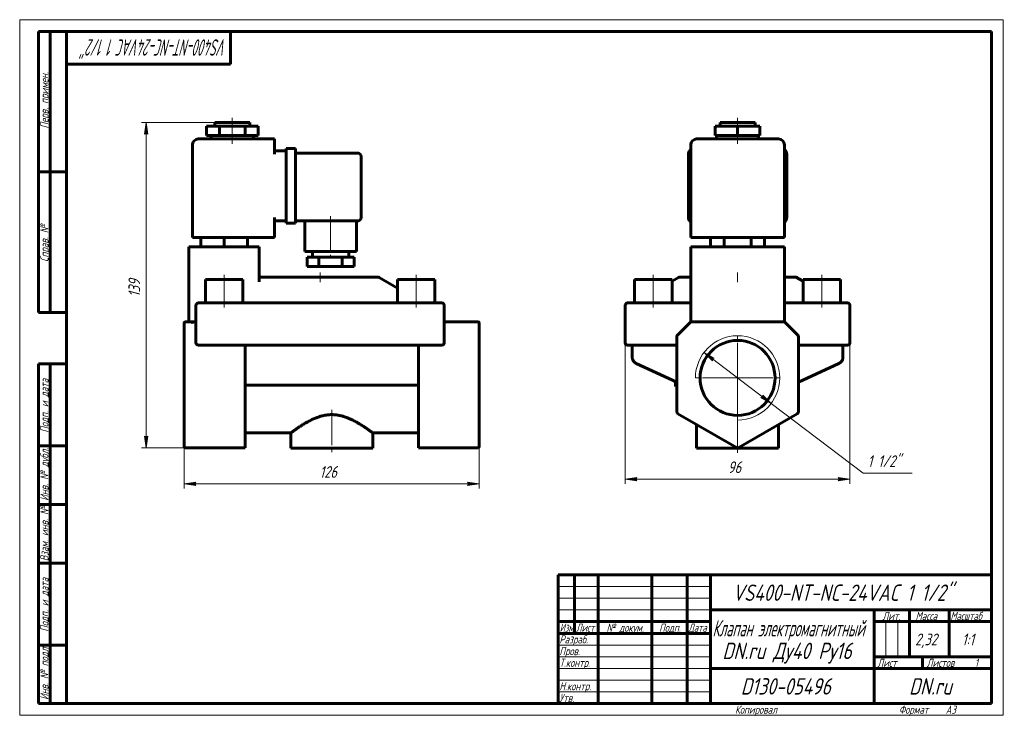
# Model space of a CAD drawing. Header units: millimetres. Extents: x 0 to 421, y 0 to 297.
import ezdxf

# ---------------------------------------------------------------- set-up
doc = ezdxf.new("R2010")
doc.units = ezdxf.units.MM
for name, pattern in [('K5LT_AXLED', [19.5, 15, -1.5, 1.5, -1.5]), ('K5LT_BASIC', [0]), ('K5LT_THIN', [0])]:
    doc.linetypes.add(name, pattern=pattern)
doc.layers.add('Системный слой', color=7, linetype='Continuous')
doc.layers.add('Системный слой (1)', color=7, linetype='Continuous', true_color=0x6c6c6c)
doc.styles.add('KDIMTEXTSTYLE', font='GOST_AU.SHX', dxfattribs={"width": 0.96, "oblique": 15, "height": 5})
doc.styles.add('KTEXTSTYLE', font='GOST_AU.SHX', dxfattribs={"width": 0.96, "height": 5})
doc.dimstyles.new('KDIMSTYLE (1.00)', dxfattribs={"dimtxt": 5, "dimasz": 1, "dimexe": 2, "dimexo": 0, "dimgap": 1, "dimtad": 1, "dimtxsty": 'KDIMTEXTSTYLE', "dimsah": 1, "dimcen": 0, "dimdle": 1, "dimadec": 0, "dimazin": 0, "dimtfac": 0.667, "dimtmove": 0, "dimatfit": 3, "dimfxl": 1, "dimtvp": 1, "dimtolj": 1, "dimtzin": 0, "dimarcsym": 0})

# ---------------------------------------------------------------- blocks, each defined once
blk = doc.blocks.new('U0')
at = {"layer": 'Системный слой (1)', "color": 150, "linetype": 'K5LT_BASIC', "lineweight": 60, "true_color": 0x0080ff}
for p, q in [((331.83, 186.93), (334.6, 185.33)), ((350.6, 176.1), (350.66, 176.07))]:
    blk.add_line(p, q, dxfattribs=at)
blk = doc.blocks.new('U1')
at = {"layer": 'Системный слой (1)', "color": 150, "linetype": 'K5LT_BASIC', "lineweight": 60, "true_color": 0x0080ff}
for p, q in [((281.37, 186.93), (278.6, 185.33)), ((262.6, 176.1), (262.55, 176.07))]:
    blk.add_line(p, q, dxfattribs=at)
blk = doc.blocks.new('U2')
at = {"layer": 'Системный слой (1)', "color": 150, "linetype": 'K5LT_BASIC', "lineweight": 60, "true_color": 0x0080ff}
for p, q in [((286.6, 187.07), (282.05, 187.07)), ((331.33, 187.07), (326.6, 187.07))]:
    blk.add_line(p, q, dxfattribs=at)
blk = doc.blocks.new('U3')
at = {"layer": 'Системный слой (1)', "color": 150, "linetype": 'K5LT_BASIC', "lineweight": 60, "true_color": 0x0080ff}
for q in [(326.6, 168.07), (326.9, 167.77)]:
    blk.add_line((326.6, 168.07), q, dxfattribs=at)
blk = doc.blocks.new('U4')
at = {"layer": 'Системный слой (1)', "color": 150, "linetype": 'K5LT_BASIC', "lineweight": 60, "true_color": 0x0080ff}
for p, q in [((286.4, 167.86), (286.36, 167.82)), ((286.46, 167.92), (286.45, 167.91))]:
    blk.add_line(p, q, dxfattribs=at)
blk = doc.blocks.new('D0')
at = {"layer": 'Системный слой (1)'}
for points in [[(263.1, 100.82), (263.6, 101.48), (258.6, 100.82), (263.6, 100.17)], [(354.6, 100.82), (349.6, 101.48), (350.1, 100.82), (349.6, 100.17)]]:
    blk.add_hatch(color=7, dxfattribs=at).paths.add_polyline_path(points)
at = {"layer": 'Системный слой (1)', "color": 7, "linetype": 'K5LT_THIN', "lineweight": 18}
for p, q in [((354.6, 167.07), (354.6, 98.82)), ((258.6, 163.28), (258.6, 98.82)), ((258.6, 100.82), (263.6, 101.48)), ((263.6, 101.48), (263.1, 100.82)), ((350.1, 100.82), (349.6, 101.48)), ((349.6, 101.48), (354.6, 100.82)), ((263.6, 100.17), (258.6, 100.82)), ((263.1, 100.82), (263.6, 100.17)), ((354.6, 100.82), (349.6, 100.17)), ((349.6, 100.17), (350.1, 100.82))]:
    blk.add_line(p, q, dxfattribs=at)
blk.add_wipeout([(302.45, 101.82), (302.45, 109.21), (310.42, 109.21), (310.42, 101.82)]).dxf.layer = 'Системный слой (1)'
blk.add_line((258.6, 100.82), (354.6, 100.82), dxfattribs=at)
at = {"layer": 'Системный слой (1)', "color": 7, "insert": (302.45, 108.41), "char_height": 5, "attachment_point": 1, "style": 'KTEXTSTYLE'}
blk.add_mtext('\\H5.0;\\W1.000;\\Q15;\\Q15;\\W0.965;96', dxfattribs=at)
blk = doc.blocks.new('KDIMARROW_01')
at = {"layer": 'Системный слой'}
blk.add_hatch(color=0, dxfattribs=at).paths.add_polyline_path([(-5, -0.66), (0, 0), (-5, 0.66), (-4.5, 0)])
at = {"layer": 'Системный слой', "color": 0, "linetype": 'K5LT_THIN', "lineweight": 18}
for p, q in [((-4.5, 0), (-5, 0.66)), ((-5, 0.66), (0, 0)), ((0, 0), (-5, -0.66)), ((-5, -0.66), (-4.5, 0))]:
    blk.add_line(p, q, dxfattribs=at)
at = {"layer": 'Системный слой (1)', "color": 0, "linetype": 'K5LT_THIN', "lineweight": 18}
blk.add_line((70.29, 144.07), (69.29, 144.07), dxfattribs=at)
blk = doc.blocks.new('D1')
at = {"layer": 'Системный слой (1)'}
for points in [[(296.65, 152.45), (292.26, 154.95), (295.85, 151.4), (295.85, 152.23)], [(320.94, 133.18), (317.36, 136.73), (317.36, 135.9), (316.56, 135.68)]]:
    blk.add_hatch(color=7, dxfattribs=at).paths.add_polyline_path(points)
at = {"layer": 'Системный слой (1)', "color": 7, "linetype": 'K5LT_THIN', "lineweight": 18}
for p, q in [((292.26, 154.95), (296.65, 152.45)), ((295.85, 151.4), (292.26, 154.95)), ((292.26, 154.95), (320.94, 133.18)), ((296.65, 152.45), (295.85, 152.23)), ((295.85, 152.23), (295.85, 151.4)), ((316.56, 135.68), (317.36, 135.9)), ((320.94, 133.18), (316.56, 135.68)), ((317.36, 135.9), (317.36, 136.73)), ((317.36, 136.73), (320.94, 133.18))]:
    blk.add_line(p, q, dxfattribs=at)
blk.add_wipeout([(362.17, 104.41), (362.17, 111.79), (378.52, 111.79), (378.52, 104.41)]).dxf.layer = 'Системный слой (1)'
for p, q in [((320.94, 133.18), (360.17, 103.41)), ((360.17, 103.41), (381.21, 103.41))]:
    blk.add_line(p, q, dxfattribs=at)
at = {"layer": 'Системный слой (1)', "color": 7, "insert": (362.17, 111), "char_height": 5, "attachment_point": 1, "style": 'KTEXTSTYLE'}
blk.add_mtext('\\H5.0;\\W1.000;\\Q15;\\Q15;\\W0.965;1 1/2"', dxfattribs=at)
blk = doc.blocks.new('U5')
at = {"layer": 'Системный слой (1)', "color": 30, "linetype": 'K5LT_AXLED', "lineweight": 18, "true_color": 0xff8000}
for q in [(306.6, 162.07), (288.6, 144.07), (324.6, 144.07), (306.6, 126.07)]:
    blk.add_line((306.6, 144.07), q, dxfattribs=at)
blk = doc.blocks.new('U6')
at = {"layer": 'Системный слой (1)', "color": 150, "linetype": 'K5LT_BASIC', "lineweight": 60, "true_color": 0x0080ff}
for p, q in [((102.45, 187.51), (102.29, 188.05)), ((102.87, 187.14), (102.45, 187.51)), ((103.43, 187.06), (102.87, 187.14))]:
    blk.add_line(p, q, dxfattribs=at)
blk = doc.blocks.new('U7')
at = {"layer": 'Системный слой (1)', "color": 150, "linetype": 'K5LT_BASIC', "lineweight": 60, "true_color": 0x0080ff}
for p, q in [((96.29, 120.57), (115.79, 120.57)), ((150.79, 120.57), (170.29, 120.57))]:
    blk.add_line(p, q, dxfattribs=at)
blk = doc.blocks.new('U8')
at = {"layer": 'Системный слой (1)', "color": 150, "linetype": 'K5LT_BASIC', "lineweight": 60, "true_color": 0x0080ff}
for p, q in [((102.29, 188.05), (102.29, 188.02)), ((102.29, 188.02), (102.3, 187.99)), ((102.3, 187.99), (102.3, 187.97))]:
    blk.add_line(p, q, dxfattribs=at)
blk = doc.blocks.new('D2')
at = {"layer": 'Системный слой (1)'}
for points in [[(74.79, 98.82), (75.29, 99.48), (70.29, 98.82), (75.29, 98.17)], [(191.29, 98.17), (196.29, 98.82), (191.29, 99.48), (191.79, 98.82)]]:
    blk.add_hatch(color=7, dxfattribs=at).paths.add_polyline_path(points)
at = {"layer": 'Системный слой (1)', "color": 7, "linetype": 'K5LT_THIN', "lineweight": 18}
for p, q in [((70.29, 129.84), (70.29, 96.82)), ((196.29, 129.65), (196.29, 96.82)), ((70.29, 98.82), (75.29, 99.48)), ((75.29, 98.17), (70.29, 98.82)), ((75.29, 99.48), (74.79, 98.82)), ((74.79, 98.82), (75.29, 98.17)), ((191.79, 98.82), (191.29, 99.48)), ((191.29, 99.48), (196.29, 98.82)), ((196.29, 98.82), (191.29, 98.17)), ((191.29, 98.17), (191.79, 98.82))]:
    blk.add_line(p, q, dxfattribs=at)
blk.add_wipeout([(128.08, 99.82), (128.08, 107.21), (138.09, 107.21), (138.09, 99.82)]).dxf.layer = 'Системный слой (1)'
blk.add_line((70.29, 98.82), (196.29, 98.82), dxfattribs=at)
at = {"layer": 'Системный слой (1)', "color": 7, "insert": (128.08, 106.41), "char_height": 5, "attachment_point": 1, "style": 'KTEXTSTYLE'}
blk.add_mtext('\\H5.0;\\W1.000;\\Q15;\\Q15;\\W0.965;126', dxfattribs=at)
blk = doc.blocks.new('D3')
at = {"layer": 'Системный слой (1)'}
for points in [[(54.69, 248.07), (54.03, 253.07), (53.37, 248.07), (54.03, 248.57)], [(54.03, 114.22), (54.69, 119.22), (54.03, 118.72), (53.37, 119.22)]]:
    blk.add_hatch(color=7, dxfattribs=at).paths.add_polyline_path(points)
at = {"layer": 'Системный слой (1)', "color": 7, "linetype": 'K5LT_THIN', "lineweight": 18}
for p, q in [((83.29, 253.07), (52.03, 253.07)), ((53.37, 248.07), (54.03, 253.07)), ((54.03, 253.07), (54.69, 248.07)), ((54.03, 248.57), (53.37, 248.07)), ((54.69, 248.07), (54.03, 248.57)), ((54.03, 114.22), (53.37, 119.22)), ((53.37, 119.22), (54.03, 118.72)), ((54.03, 118.72), (54.69, 119.22)), ((54.69, 119.22), (54.03, 114.22)), ((73.6, 114.22), (52.03, 114.22))]:
    blk.add_line(p, q, dxfattribs=at)
blk.add_wipeout([(53.03, 178.63), (45.65, 178.63), (45.65, 188.25), (53.03, 188.25)]).dxf.layer = 'Системный слой (1)'
blk.add_line((54.03, 253.07), (54.03, 114.22), dxfattribs=at)
at = {"layer": 'Системный слой (1)', "color": 7, "insert": (46.45, 178.63), "char_height": 5, "attachment_point": 1, "rotation": 90, "style": 'KTEXTSTYLE'}
blk.add_mtext('\\H5.0;\\W1.000;\\Q15;\\Q15;\\W0.965;139', dxfattribs=at)
blk = doc.blocks.new('U9')
at = {"color": 7, "linetype": 'K5LT_THIN', "lineweight": 18}
for p, q in [((0, 0), (0, 297)), ((0, 297), (420, 297)), ((420, 297), (420, 0)), ((230, 55), (295, 55)), ((230, 50), (295, 50)), ((230, 45), (295, 45)), ((369.96, 25), (369.96, 40)), ((374.98, 25), (374.98, 40)), ((230, 30), (295, 30)), ((230, 25), (295, 25)), ((230, 20), (295, 20)), ((230, 15), (295, 15)), ((230, 10), (295, 10)), ((420, 0), (0, 0))]:
    blk.add_line(p, q, dxfattribs=at)
at = {"color": 150, "linetype": 'K5LT_BASIC', "lineweight": 60, "true_color": 0x0080ff}
for p, q in [((8, 172), (8, 292)), ((20, 292), (8, 292)), ((13, 172), (13, 292)), ((20, 5), (20, 292)), ((20, 292), (415, 292)), ((90, 292), (90, 278)), ((415, 292), (415, 5)), ((90, 278), (20, 278)), ((20, 232), (8, 232)), ((20, 172), (8, 172)), ((8, 5), (8, 150)), ((20, 150), (8, 150)), ((13, 5), (13, 150)), ((20, 115), (8, 115)), ((20, 90), (8, 90)), ((20, 65), (8, 65)), ((230, 60), (415, 60)), ((230, 5), (230, 60)), ((237, 35), (237, 60)), ((247, 5), (247, 60)), ((270, 5), (270, 60)), ((285, 5), (285, 60)), ((295, 5), (295, 60)), ((295, 45), (415, 45)), ((365, 5), (365, 45)), ((380, 25), (380, 45)), ((397, 25), (397, 45)), ((230, 40), (295, 40)), ((365, 40), (380, 40)), ((380, 40), (415, 40)), ((230, 35), (295, 35)), ((20, 30), (8, 30)), ((365, 25), (415, 25)), ((385.57, 20), (385.57, 25)), ((295, 20), (365, 20)), ((365, 20), (415, 20)), ((20, 5), (8, 5)), ((415, 5), (20, 5))]:
    blk.add_line(p, q, dxfattribs=at)
at = {"color": 7, "attachment_point": 1, "style": 'KTEXTSTYLE'}
for s, insert, char_height, rotation in [('\\H5.0;\\W1.000;\\Q15;\\Q15;\\W0.629;\\H7.00;VS400-NT-NC-24VAC 1 1/2"', (88.56, 281.64), 7, 180), ('\\H5.0;\\W1.000;\\Q15;\\Q15;\\W0.965;\\H3.50;Перв. примен.', (8.82, 250.52), 3.5, 90), ('\\H5.0;\\W1.000;\\Q15;\\Q15;\\W0.965;\\H3.50;Справ. №', (8.82, 193.63), 3.5, 90), ('\\H5.0;\\W1.000;\\Q15;\\Q15;\\W0.965;\\H3.50;Подп. и дата', (8.82, 120.66), 3.5, 90), ('\\H5.0;\\W1.000;\\Q15;\\Q15;\\W0.965;\\H3.50;Инв. № дубл.', (8.82, 91.57), 3.5, 90), ('\\H5.0;\\W1.000;\\Q15;\\Q15;\\W0.965;\\H3.50;Взам. инв. №', (8.82, 65.8), 3.5, 90), ('\\H5.0;\\W1.000;\\Q15;\\Q15;\\W0.965;\\H3.50;Подп. и дата', (8.82, 35.66), 3.5, 90), ('\\H5.0;\\W1.000;\\Q15;\\Q15;\\W0.965;\\H3.50;Инв. № подл.', (8.82, 6.57), 3.5, 90)]:
    blk.add_mtext(s, dxfattribs=dict(at, insert=insert, char_height=char_height, rotation=rotation))
for s, insert, char_height in [('\\H5.0;\\W1.000;\\Q15;\\Q15;\\W0.965;\\H7.00;VS400-NT-NC-24VAC 1 1/2"', (304.46, 55.86), 7), ('\\H5.0;\\W1.000;\\Q15;\\Q15;\\W0.965;\\H3.50;Лит.', (368.47, 44.18), 3.5), ('\\H5.0;\\W1.000;\\Q15;\\Q15;\\W0.965;\\H3.50;Масса', (382.58, 44.18), 3.5), ('\\H5.0;\\W1.000;\\Q15;\\Q15;\\W0.930;\\H3.50;Масштаб', (397.52, 44.18), 3.5), ('\\H5.0;\\W1.000;\\Q15;\\Q15;\\W0.784;\\H3.50;Изм.', (230.62, 39.18), 3.5), ('\\H5.0;\\W1.000;\\Q15;\\Q15;\\W0.799;\\H3.50;Лист', (237.61, 39.18), 3.5), ('\\H5.0;\\W1.000;\\Q15;\\Q15;\\W0.965;\\H3.50;№ докум.', (250.63, 39.18), 3.5), ('\\H5.0;\\W1.000;\\Q15;\\Q15;\\W0.965;\\H3.50;Подп.', (273.1, 39.18), 3.5), ('\\H5.0;\\W1.000;\\Q15;\\Q15;\\W0.799;\\H3.50;Дата', (285.61, 39.18), 3.5), ('\\H5.0;\\W1.000;\\Q15;\\Q15;\\W0.672;\\H7.00;Клапан электромагнитный', (295.88, 40.69), 7), ('\\H5.0;\\W1.000;\\Q15;\\Q15;\\W0.965;\\H3.50;Разраб.', (230.5, 34.18), 3.5), ('\\H5.0;\\W1.000;\\Q15;\\Q15;\\W0.965;2,32', (382.43, 34.9), 5), ('\\H5.0;\\W1.000;\\Q15;\\Q15;\\W0.965;{\\c16711680;1:1}', (402.44, 34.9), 5), ('\\H5.0;\\W1.000;\\Q15;\\Q15;\\W0.965;\\H7.00;DN.ru Ду40 Ру16', (300.11, 31.02), 7), ('\\H5.0;\\W1.000;\\Q15;\\Q15;\\W0.965;\\H3.50;Пров.', (230.5, 29.18), 3.5), ('\\H5.0;\\W1.000;\\Q15;\\Q15;\\W0.965;\\H3.50;Т.контр.', (230.5, 24.18), 3.5), ('\\H5.0;\\W1.000;\\Q15;\\Q15;\\W0.965;\\H3.50;Лист', (366.32, 24.18), 3.5), ('\\H5.0;\\W1.000;\\Q15;\\Q15;\\W0.965;\\H3.50;Листов', (387.36, 24.18), 3.5), ('\\H5.0;\\W1.000;\\Q15;\\Q15;\\W0.965;\\H3.50;1', (407.91, 24.18), 3.5), ('\\H5.0;\\W1.000;\\Q15;\\Q15;\\W0.965;\\H3.50;Н.контр.', (230.5, 14.18), 3.5), ('\\H5.0;\\W1.000;\\Q15;\\Q15;\\W0.965;\\H7.00;D130-05496', (307.98, 15.86), 7), ('\\H5.0;\\W1.000;\\Q15;\\Q15;\\W0.965;\\H7.00;DN.ru', (379.84, 15.86), 7), ('\\H5.0;\\W1.000;\\Q15;\\Q15;\\W0.965;\\H3.50;Утв.', (230.5, 9.18), 3.5), ('\\H5.0;\\W1.000;\\Q15;\\Q15;\\W0.965;\\H3.50;Копировал', (305.5, 4.18), 3.5), ('\\H5.0;\\W1.000;\\Q15;\\Q15;\\W0.965;\\H3.50;Формат', (375.5, 4.18), 3.5), ('\\H5.0;\\W1.000;\\Q15;\\Q15;\\W0.965;\\H3.50;A3', (395.5, 4.18), 3.5)]:
    blk.add_mtext(s, dxfattribs=dict(at, insert=insert, char_height=char_height))

msp = doc.modelspace()

# ---------------------------------------------------------------- linework, layer by layer
at = {"layer": 'Системный слой (1)', "color": 150, "linetype": 'K5LT_BASIC', "lineweight": 60, "true_color": 0x0080ff}
for p, q in [((83.294, 253.065), (98.294, 253.065)), ((83.294, 251.565), (83.294, 253.065)), ((98.294, 251.565), (98.294, 253.065)), ((299.103, 253.065), (314.103, 253.065)), ((299.103, 251.565), (299.103, 253.065)), ((314.103, 251.565), (314.103, 253.065)), ((79.794, 247.565), (79.794, 251.565)), ((79.794, 251.565), (85.294, 251.565)), ((85.294, 251.565), (96.294, 251.565)), ((85.294, 247.565), (85.294, 251.565)), ((96.294, 247.565), (96.294, 251.565)), ((96.294, 251.565), (101.794, 251.565)), ((101.794, 247.565), (101.794, 251.565)), ((297.076, 247.565), (297.076, 251.565)), ((297.076, 251.565), (306.603, 251.565)), ((306.603, 251.565), (316.129, 251.565)), ((306.603, 247.565), (306.603, 251.565)), ((316.129, 247.565), (316.129, 251.565)), ((108.794, 246.065), (76.294, 246.065)), ((79.794, 247.565), (85.294, 247.565)), ((81.794, 246.065), (81.794, 247.565)), ((85.294, 247.565), (96.294, 247.565)), ((96.294, 247.565), (101.794, 247.565)), ((99.794, 246.065), (99.794, 247.565)), ((108.794, 246.065), (108.794, 243.565)), ((324.103, 246.065), (289.103, 246.065)), ((297.076, 247.565), (306.603, 247.565)), ((297.603, 246.065), (297.603, 247.565)), ((306.603, 247.565), (316.129, 247.565)), ((315.603, 246.065), (315.603, 247.565)), ((73.794, 204.065), (73.794, 243.565)), ((108.794, 239.565), (108.794, 243.565)), ((108.794, 241.065), (113.794, 241.065)), ((113.794, 242.065), (117.794, 242.065)), ((113.794, 239.565), (113.794, 242.065)), ((117.794, 242.065), (117.794, 239.565)), ((117.794, 240.065), (144.294, 240.065)), ((286.603, 204.065), (286.603, 243.565)), ((326.603, 204.065), (326.603, 243.565)), ((113.794, 239.565), (113.794, 212.565)), ((117.794, 239.565), (117.794, 212.565)), ((145.794, 238.565), (145.794, 212.565)), ((285.603, 212.565), (285.603, 239.565)), ((327.603, 239.565), (327.603, 212.565)), ((108.794, 204.065), (108.794, 212.565)), ((108.794, 211.065), (113.794, 211.065)), ((113.794, 210.065), (113.794, 212.565)), ((117.794, 212.565), (117.794, 210.065)), ((117.794, 211.065), (144.294, 211.065)), ((121.794, 211.065), (121.794, 198.065)), ((143.794, 211.065), (143.794, 198.065)), ((113.794, 210.065), (117.794, 210.065)), ((76.294, 204.065), (73.794, 204.065)), ((76.294, 204.065), (108.794, 204.065)), ((77.294, 204.065), (77.294, 200.065)), ((87.294, 204.065), (87.294, 200.065)), ((97.294, 204.065), (97.294, 200.065)), ((289.103, 204.065), (286.603, 204.065)), ((289.103, 204.065), (324.103, 204.065)), ((295.056, 204.065), (295.056, 200.065)), ((300.829, 204.065), (300.829, 200.065)), ((312.376, 204.065), (312.376, 200.065)), ((318.15, 204.065), (318.15, 200.065)), ((326.603, 204.065), (324.103, 204.065)), ((72.294, 200.065), (72.294, 168.065)), ((72.294, 200.065), (74.794, 200.065)), ((99.794, 200.065), (74.794, 200.065)), ((99.794, 200.065), (102.294, 200.065)), ((102.294, 200.065), (102.294, 185.035)), ((143.794, 198.065), (121.794, 198.065)), ((125.044, 198.065), (125.044, 195.565)), ((140.544, 198.065), (140.544, 195.565)), ((286.603, 200.065), (286.603, 168.065)), ((286.603, 200.065), (289.103, 200.065)), ((324.103, 200.065), (289.103, 200.065)), ((324.103, 200.065), (326.603, 200.065)), ((326.603, 200.065), (326.603, 168.065)), ((122.794, 195.565), (122.794, 191.565)), ((127.794, 195.565), (122.794, 195.565)), ((137.794, 195.565), (127.794, 195.565)), ((127.794, 195.565), (127.794, 191.565)), ((137.794, 195.565), (137.794, 191.565)), ((142.794, 195.565), (137.794, 195.565)), ((142.794, 195.565), (142.794, 191.565)), ((127.794, 191.565), (122.794, 191.565)), ((137.794, 191.565), (127.794, 191.565)), ((142.794, 191.565), (137.794, 191.565)), ((79.294, 186.065), (95.294, 186.065)), ((79.294, 176.065), (79.294, 186.065)), ((95.294, 176.065), (95.294, 186.065)), ((153.026, 187.065), (103.561, 187.065)), ((153.526, 186.931), (161.294, 182.446)), ((161.294, 176.065), (161.294, 186.065)), ((161.294, 186.065), (177.294, 186.065)), ((177.294, 176.065), (177.294, 186.065)), ((262.603, 186.065), (278.603, 186.065)), ((262.603, 176.065), (262.603, 186.065)), ((278.603, 176.065), (278.603, 186.065)), ((282.047, 187.065), (281.871, 187.065)), ((334.603, 186.065), (350.603, 186.065)), ((334.603, 176.065), (334.603, 186.065)), ((350.603, 176.065), (350.603, 186.065)), ((286.601, 182.185), (286.603, 182.192)), ((75.294, 175.065), (75.294, 159.065)), ((76.294, 176.065), (78.294, 176.065)), ((178.294, 176.065), (78.294, 176.065)), ((178.294, 176.065), (180.294, 176.065)), ((181.294, 159.065), (181.294, 175.065)), ((258.603, 175.065), (258.603, 159.065)), ((259.603, 176.065), (261.603, 176.065)), ((261.603, 176.065), (286.603, 176.065)), ((326.603, 176.065), (351.603, 176.065)), ((351.603, 176.065), (353.603, 176.065)), ((354.603, 175.065), (354.603, 159.065)), ((70.294, 167.419), (70.294, 167.565)), ((70.294, 162.005), (70.294, 167.419)), ((73.415, 168.065), (70.794, 168.065)), ((74.794, 168.065), (73.415, 168.065)), ((74.794, 168.065), (75.294, 168.065)), ((181.294, 168.065), (195.794, 168.065)), ((196.294, 167.565), (196.294, 167.419)), ((196.294, 162.005), (196.294, 167.419)), ((286.31, 167.772), (280.896, 162.358)), ((286.603, 168.065), (286.31, 167.772)), ((286.603, 168.065), (287.017, 168.065)), ((326.189, 168.065), (287.017, 168.065)), ((326.603, 168.065), (326.189, 168.065)), ((326.747, 167.921), (326.689, 167.979)), ((332.31, 162.358), (326.896, 167.772)), ((70.294, 161.651), (70.294, 162.005)), ((70.294, 129.654), (70.294, 161.651)), ((196.294, 162.005), (196.294, 161.651)), ((196.294, 129.654), (196.294, 161.651)), ((280.603, 161.651), (280.603, 129.654)), ((332.603, 129.654), (332.603, 161.651)), ((78.294, 158.065), (76.294, 158.065)), ((78.294, 158.065), (178.294, 158.065)), ((96.294, 129.654), (96.294, 158.065)), ((170.294, 129.654), (170.294, 158.065)), ((180.294, 158.065), (178.294, 158.065)), ((261.603, 158.065), (259.603, 158.065)), ((261.603, 158.065), (261.603, 152.96)), ((261.603, 158.065), (280.603, 158.065)), ((332.603, 158.065), (351.603, 158.065)), ((353.603, 158.065), (351.603, 158.065)), ((351.603, 158.065), (351.603, 152.96)), ((263.335, 150.241), (263.33, 150.244)), ((280.603, 142.189), (263.335, 150.241)), ((349.871, 150.241), (332.603, 142.189)), ((349.871, 150.241), (349.876, 150.244)), ((97.53, 140.925), (169.057, 140.925)), ((280.103, 142.386), (280.103, 142.422)), ((280.103, 140.386), (280.103, 142.386)), ((280.182, 142.386), (280.103, 142.386)), ((280.603, 140.386), (280.103, 140.386)), ((70.294, 129.221), (70.294, 129.654)), ((70.294, 114.787), (70.294, 129.221)), ((96.294, 129.654), (96.294, 128.788)), ((96.294, 114.354), (96.294, 128.788)), ((170.294, 128.788), (170.294, 129.654)), ((170.294, 114.354), (170.294, 128.788)), ((196.294, 129.654), (196.294, 129.221)), ((196.294, 114.787), (196.294, 129.221)), ((281.103, 128.788), (306.103, 114.354)), ((307.103, 114.354), (332.103, 128.788)), ((289.103, 124.169), (289.103, 114.065)), ((324.103, 124.169), (324.103, 114.065)), ((115.794, 120.565), (115.794, 114.065)), ((150.794, 120.565), (150.794, 114.065)), ((70.294, 114.72), (70.294, 114.787)), ((70.794, 114.22), (96.294, 114.22)), ((96.294, 114.354), (96.294, 114.22)), ((150.794, 114.065), (115.794, 114.065)), ((170.294, 114.22), (170.294, 114.354)), ((170.294, 114.22), (195.794, 114.22)), ((196.294, 114.787), (196.294, 114.72)), ((324.103, 114.065), (289.103, 114.065))]:
    msp.add_line(p, q, dxfattribs=at)
at = {"layer": 'Системный слой (1)', "color": 30, "linetype": 'K5LT_AXLED', "lineweight": 18, "true_color": 0xff8000}
for p, q in [((90.794, 249.565), (90.794, 255.065)), ((306.603, 249.565), (306.603, 255.065)), ((90.794, 244.065), (90.794, 249.565)), ((306.603, 244.065), (306.603, 249.565)), ((132.794, 213.065), (132.794, 193.565)), ((87.294, 174.065), (87.294, 188.065)), ((128.294, 184.931), (128.294, 189.065)), ((169.294, 174.065), (169.294, 188.065)), ((270.603, 174.065), (270.603, 188.065)), ((306.603, 184.931), (306.603, 189.065)), ((342.603, 174.065), (342.603, 188.065))]:
    msp.add_line(p, q, dxfattribs=at)
at = {"layer": 'Системный слой (1)', "color": 150, "linetype": 'K5LT_BASIC', "lineweight": 60, "true_color": 0x0080ff}
msp.add_circle((306.603, 144.065), 16, dxfattribs=at)
for centre, radius, start, end in [((76.294, 243.565), 2.5, 90, 180), ((289.103, 243.565), 2.5, 90, 180), ((324.103, 243.565), 2.5, 0, 90), ((144.294, 238.565), 1.5, 0, 90), ((288.103, 239.565), 2.5, 126.8699, 180), ((325.103, 239.565), 2.5, 0, 53.1301), ((144.294, 212.565), 1.5, 270, 0), ((288.103, 212.565), 2.5, 180, 233.1301), ((325.103, 212.565), 2.5, 306.8699, 0), ((103.561, 186.065), 1, 90, 97.69672), ((153.026, 186.065), 1, 60, 90), ((281.871, 186.065), 1, 90, 120), ((331.335, 186.065), 1, 60, 90), ((76.294, 175.065), 1, 90, 180), ((180.294, 175.065), 1, 0, 90), ((259.603, 175.065), 1, 90, 180), ((353.603, 175.065), 1, 0, 90), ((70.794, 167.565), 0.5, 90, 180), ((195.794, 167.565), 0.5, 0, 90), ((287.017, 167.065), 1, 90, 135), ((326.189, 167.065), 1, 45, 90), ((281.603, 161.651), 1, 135, 180), ((331.603, 161.651), 1, 0, 45), ((76.294, 159.065), 1, 180, 270), ((180.294, 159.065), 1, 270, 0), ((259.603, 159.065), 1, 180, 270), ((353.603, 159.065), 1, 270, 0), ((281.603, 129.654), 1, 180, 240), ((331.603, 129.654), 1, 300, 0), ((70.794, 114.72), 0.5, 180, 270), ((195.794, 114.72), 0.5, 270, 0), ((306.603, 115.22), 1, 240, 300)]:
    msp.add_arc(centre, radius, start, end, dxfattribs=at)
at = {"layer": 'Системный слой (1)', "color": 7, "linetype": 'K5LT_THIN', "lineweight": 18}
msp.add_arc((306.603, 144.065), 18, 270, 180, dxfattribs=at)
at = {"layer": 'Системный слой (1)', "color": 150, "linetype": 'K5LT_BASIC', "lineweight": 60, "true_color": 0x0080ff}
for centre, start_param, end_param in [((285.603, 182.215), 6.2827836, 6.2831853), ((327.603, 182.215), 3.1415927, 3.1419999)]:
    msp.add_ellipse(centre, major_axis=(1, 0), ratio=0.906831, start_param=start_param, end_param=end_param, dxfattribs=at)
for points, knots in [([(286.601, 182.185), (286.601, 182.186), (286.601, 182.186), (286.601, 182.188), (286.601, 182.19), (286.602, 182.193), (286.602, 182.195), (286.602, 182.2), (286.602, 182.202), (286.603, 182.208), (286.603, 182.211), (286.603, 182.214)], [0, 0, 0, 0, 0.4, 0.4, 0.8, 0.8, 1.2, 1.2, 1.6, 1.6, 2, 2, 2, 2]), ([(326.605, 182.184), (326.605, 182.185), (326.605, 182.185), (326.604, 182.188), (326.604, 182.189), (326.604, 182.192), (326.604, 182.195), (326.603, 182.199), (326.603, 182.202), (326.603, 182.208), (326.603, 182.211), (326.603, 182.214)], [0, 0, 0, 0, 0.4, 0.4, 0.8, 0.8, 1.2, 1.2, 1.6, 1.6, 2, 2, 2, 2]), ([(74.794, 168.065), (74.726, 168.065), (74.593, 167.969), (74.388, 167.916), (74.189, 167.86), (73.993, 167.82), (73.797, 167.792), (73.605, 167.776), (73.478, 167.772), (73.415, 167.772)], [0, 0, 0, 0, 0.1940726, 0.3623054, 0.5074538, 0.6457869, 0.7773047, 0.8921854, 1, 1, 1, 1]), ([(263.335, 150.241), (263.333, 150.242), (263.331, 150.243), (263.319, 150.249), (263.31, 150.253), (263.286, 150.265), (263.273, 150.271), (263.232, 150.291), (263.206, 150.305), (263.126, 150.348), (263.074, 150.378), (262.921, 150.473), (262.823, 150.542), (262.624, 150.701), (262.524, 150.793), (262.337, 150.99), (262.249, 151.095), (262.089, 151.317), (262.016, 151.434), (261.888, 151.677), (261.832, 151.803), (261.738, 152.06), (261.7, 152.191), (261.642, 152.456), (261.623, 152.59), (261.606, 152.8), (261.603, 152.876), (261.603, 152.954), (261.603, 152.958), (261.603, 152.961)], [0.0090535, 0.0090535, 0.0090535, 0.0090535, 0.0452674, 0.0452674, 0.2376366, 0.2376366, 0.5024337, 0.5024337, 1.0320278, 1.0320278, 2.0912161, 2.0912161, 4.2005391, 4.2005391, 6.5835834, 6.5835834, 8.9914359, 8.9914359, 11.4111822, 11.4111822, 13.8294964, 13.8294964, 16.2329227, 16.2329227, 18.609503, 18.609503, 19.9434946, 19.9434946, 19.9995332, 19.9995332, 19.9995332, 19.9995332]), ([(349.871, 150.241), (349.872, 150.242), (349.874, 150.243), (349.886, 150.249), (349.896, 150.253), (349.919, 150.265), (349.933, 150.271), (349.973, 150.291), (350, 150.305), (350.079, 150.348), (350.131, 150.378), (350.284, 150.473), (350.382, 150.542), (350.581, 150.701), (350.681, 150.793), (350.869, 150.99), (350.956, 151.095), (351.117, 151.317), (351.189, 151.434), (351.318, 151.677), (351.374, 151.803), (351.468, 152.06), (351.506, 152.191), (351.563, 152.456), (351.583, 152.59), (351.599, 152.8), (351.603, 152.876), (351.603, 152.954), (351.603, 152.958), (351.603, 152.961)], [0.0090535, 0.0090535, 0.0090535, 0.0090535, 0.0452674, 0.0452674, 0.2376366, 0.2376366, 0.5024337, 0.5024337, 1.0320278, 1.0320278, 2.0912161, 2.0912161, 4.2005391, 4.2005391, 6.5835834, 6.5835834, 8.9914359, 8.9914359, 11.4111822, 11.4111822, 13.8294964, 13.8294964, 16.2329227, 16.2329227, 18.609503, 18.609503, 19.9434946, 19.9434946, 19.9995332, 19.9995332, 19.9995332, 19.9995332]), ([(97.53, 140.925), (97.502, 140.925), (97.447, 140.926), (97.365, 140.929), (97.283, 140.934), (97.2, 140.942), (97.118, 140.951), (97.037, 140.963), (96.957, 140.977), (96.877, 140.993), (96.799, 141.012), (96.722, 141.032), (96.646, 141.055), (96.572, 141.079), (96.5, 141.106), (96.43, 141.134), (96.361, 141.163), (96.316, 141.185), (96.294, 141.196)], [0, 0, 0, 0, 0.0635051, 0.1273987, 0.1916754, 0.2563489, 0.3212871, 0.3861226, 0.4507689, 0.5149045, 0.5787617, 0.6416584, 0.7038202, 0.7647723, 0.8250812, 0.8841984, 0.9425438, 1, 1, 1, 1]), ([(169.057, 140.925), (169.085, 140.925), (169.14, 140.926), (169.222, 140.929), (169.305, 140.934), (169.387, 140.942), (169.469, 140.951), (169.55, 140.963), (169.63, 140.977), (169.71, 140.993), (169.788, 141.012), (169.866, 141.032), (169.941, 141.055), (170.015, 141.079), (170.087, 141.106), (170.157, 141.134), (170.226, 141.163), (170.271, 141.185), (170.294, 141.196)], [0, 0, 0, 0, 0.0635051, 0.1273987, 0.1916754, 0.2563489, 0.3212871, 0.3861226, 0.4507689, 0.5149045, 0.5787617, 0.6416584, 0.7038202, 0.7647723, 0.8250812, 0.8841984, 0.9425438, 1, 1, 1, 1]), ([(150.794, 120.565), (150.793, 120.565), (150.756, 120.593), (150.61, 120.701), (150.42, 120.843), (150.19, 121.011), (149.908, 121.217), (149.601, 121.439), (149.283, 121.668), (148.961, 121.897), (148.605, 122.146), (148.214, 122.418), (147.787, 122.71), (147.266, 123.061), (146.643, 123.471), (145.91, 123.939), (145.202, 124.375), (144.54, 124.768), (143.884, 125.143), (143.159, 125.54), (142.361, 125.953), (141.618, 126.312), (140.939, 126.619), (140.335, 126.876), (139.734, 127.113), (139.077, 127.353), (138.347, 127.593), (137.534, 127.824), (136.761, 128.008), (136.035, 128.147), (135.365, 128.249), (134.688, 128.324), (134.014, 128.369), (133.549, 128.38), (133.113, 128.381), (132.686, 128.373), (132.072, 128.337), (131.387, 128.271), (130.646, 128.166), (129.851, 128.014), (129.129, 127.842), (128.475, 127.661), (127.817, 127.457), (127.094, 127.205), (126.307, 126.9), (125.504, 126.558), (124.689, 126.18), (123.866, 125.77), (123.126, 125.376), (122.471, 125.011), (121.844, 124.649), (121.189, 124.255), (120.512, 123.834), (119.867, 123.421), (119.257, 123.019), (118.685, 122.633), (118.155, 122.268), (117.669, 121.927), (117.228, 121.613), (116.867, 121.354), (116.578, 121.144), (116.324, 120.958), (116.098, 120.791), (115.922, 120.661), (115.819, 120.584), (115.794, 120.566), (115.794, 120.565), (115.794, 120.565)], [0, 0, 0, 0, 0.01276234, 0.02340085, 0.03191441, 0.04049573, 0.04914421, 0.05786168, 0.06456299, 0.07137586, 0.07838019, 0.08546495, 0.09278394, 0.10025692, 0.1105814, 0.12090453, 0.13122397, 0.13869015, 0.14600172, 0.15517845, 0.16415014, 0.17291572, 0.17930182, 0.18553709, 0.19149235, 0.19731823, 0.20484649, 0.21243383, 0.22007753, 0.22599203, 0.23195045, 0.23790076, 0.24380073, 0.24953727, 0.24999777, 0.25516403, 0.26062623, 0.26603092, 0.27312826, 0.28025237, 0.28740455, 0.2929061, 0.2984807, 0.30607742, 0.31390897, 0.32197308, 0.33077535, 0.33983607, 0.3491539, 0.35619902, 0.36316629, 0.37227572, 0.38139214, 0.39051502, 0.39976992, 0.40902704, 0.41828514, 0.42758558, 0.43699025, 0.44649638, 0.45378628, 0.4611455, 0.47106026, 0.48081764, 0.49041819, 0.49936276, 0.49999343, 0.49999343, 0.49999343, 0.49999343])]:
    msp.add_open_spline(points, degree=3, knots=knots, dxfattribs=at)

# ---------------------------------------------------------------- block references
at = {"layer": 'Системный слой (1)'}
for name in ['U6', 'U8', 'U1', 'U2', 'U0', 'U4', 'U3', 'U7']:
    msp.add_blockref(name, (0, 0), dxfattribs=at)

# ---------------------------------------------------------------- next in the draw order: dimensions: what is measured, and where the dimension line sits
at = {"layer": 'Системный слой (1)', "color": 7}
for base, p1, p2, text, picture, middle in [((258.603, 100.823), (354.603, 167.065), (258.603, 163.276), '\\H5.0;\\W0.965;\\Q15;\\H5.0;\\W0.965;\\Q15;\\Q15;96', 'D0', (306.603, 100.823)), ((70.294, 98.823), (196.294, 129.654), (70.294, 129.839), '\\H5.0;\\W0.965;\\Q15;\\H5.0;\\W0.965;\\Q15;\\Q15;126', 'D2', (133.294, 98.823))]:
    dim = msp.add_linear_dim(base=base, p1=p1, p2=p2, text=text, dimstyle='KDIMSTYLE (1.00)', override={"dimexo": 0, "dimblk1": 'KDIMARROW_01', "dimblk2": 'KDIMARROW_01', "dimse1": 0, "dimse2": 0, "dimclrt": 7, "dimtolj": 1}, dxfattribs=at)
    dim.commit()
    dim.dimension.update_dxf_attribs({"geometry": picture, "text_midpoint": middle, "dimtype": 160})

# ---------------------------------------------------------------- next in the draw order: linework, layer by layer
at = {"layer": 'Системный слой (1)', "color": 30, "linetype": 'K5LT_AXLED', "lineweight": 18, "true_color": 0xff8000}
msp.add_line((133.294, 130.381), (133.294, 112.065), dxfattribs=at)

# ---------------------------------------------------------------- next in the draw order: dimensions: what is measured, and where the dimension line sits
at = {"layer": 'Системный слой (1)', "color": 7}
dim = msp.add_linear_dim(base=(54.033, 253.065), p1=(73.595, 114.22), p2=(83.294, 253.065), angle=90, text='\\H5.0;\\W0.965;\\Q15;\\H5.0;\\W0.965;\\Q15;\\Q15;139', dimstyle='KDIMSTYLE (1.00)', override={"dimexo": 0, "dimblk1": 'KDIMARROW_01', "dimblk2": 'KDIMARROW_01', "dimse1": 0, "dimse2": 0, "dimclrt": 7, "dimtolj": 1}, dxfattribs=at)
dim.commit()
dim.dimension.update_dxf_attribs({"geometry": 'D3', "text_midpoint": (54.033, 183.643), "dimtype": 160})
dim = msp.add_diameter_dim_2p(p1=(292.264, 154.947), p2=(320.941, 133.184), text='\\H5.0;\\W0.965;\\Q15;\\H5.0;\\W0.965;\\Q15;\\Q15;1 1/2"', dimstyle='KDIMSTYLE (1.00)', override={"dimtih": 1, "dimtoh": 1, "dimblk1": 'KDIMARROW_01', "dimblk2": 'KDIMARROW_01', "dimclrt": 7, "dimtmove": 1, "dimatfit": 2, "dimtolj": 1}, dxfattribs=at)
dim.commit()
dim.dimension.update_dxf_attribs({"geometry": 'D1', "text_midpoint": (362.172, 103.411), "dimtype": 163})

# ---------------------------------------------------------------- next in the draw order: linework, layer by layer
at = {"layer": 'Системный слой (1)', "color": 30, "linetype": 'K5LT_AXLED', "lineweight": 18, "true_color": 0xff8000}
msp.add_line((306.603, 112.065), (306.603, 130.381), dxfattribs=at)

# ---------------------------------------------------------------- next in the draw order: block references
msp.add_blockref('U9', (0, 0))
at = {"layer": 'Системный слой (1)'}
msp.add_blockref('U5', (0, 0), dxfattribs=at)

doc.saveas('drawing.dxf')
